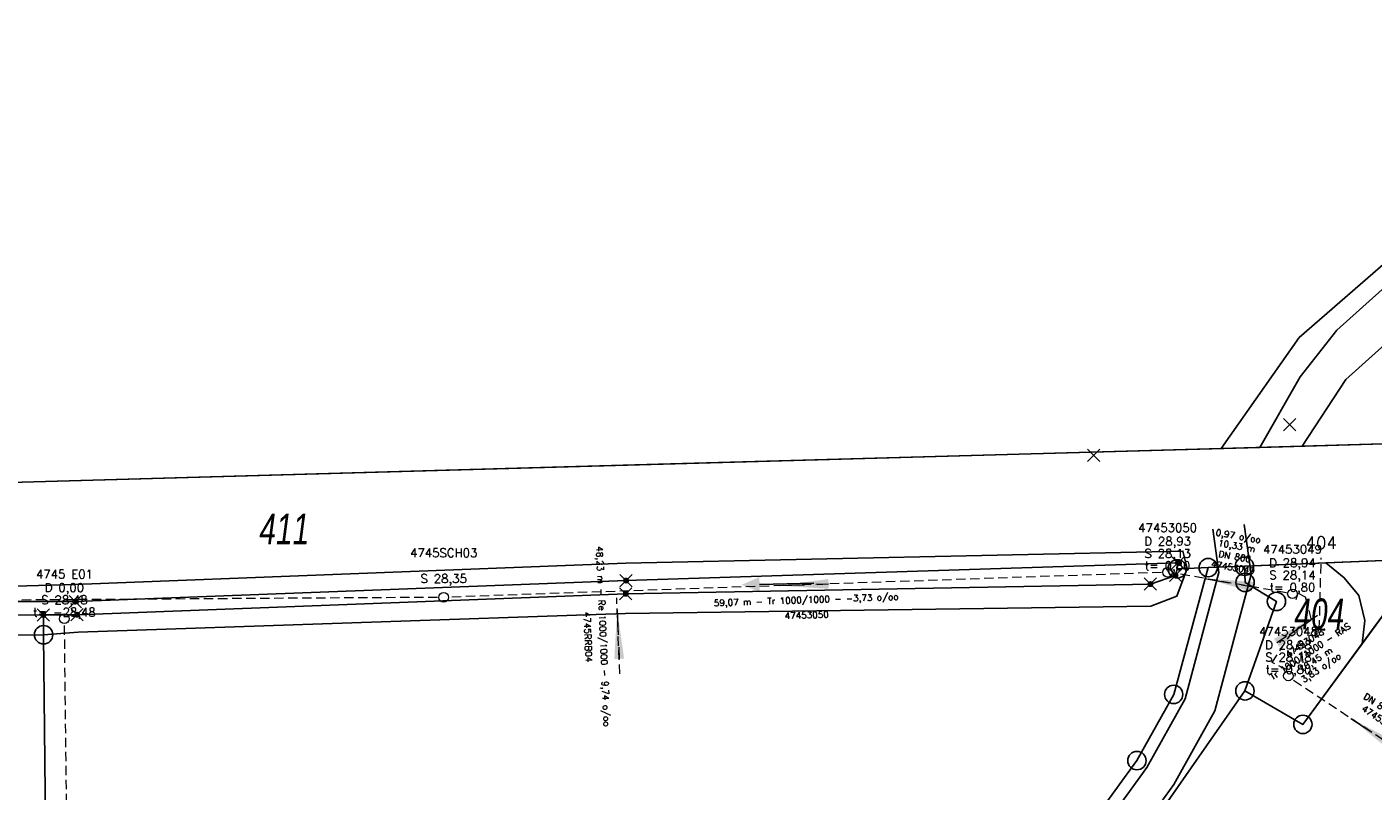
# Model space of a CAD drawing. Header units: metres. Extents: x 339653 to 341672, y 5744753 to 5747397.
# Tile 27 of 256: x 340344 to 340454, y 5745906 to 5745968. Entities that reach past the tile are written whole.
import ezdxf

# ---------------------------------------------------------------- set-up
doc = ezdxf.new("R2010")
doc.units = ezdxf.units.M
doc.header["$LTSCALE"] = 0.03
doc.header["$PDMODE"] = 3
doc.header["$PDSIZE"] = 0.5
doc.linetypes.add('STRICHLINIEX2', pattern=[38.1, 25.4, -12.7])
for name, color, linetype, lineweight in [('B-V-Kanal_RW', 131, 'STRICHLINIEX2', 18), ('Flurstücke_Grenzpunkte', 7, 'Continuous', 25), ('Gewässer', 7, 'Continuous', 25), ('Netzpunkte', 7, 'Continuous', 25), ('Primäres DGM', 7, 'Continuous', 25), ('Reliefformen', 7, 'Continuous', 25), ('Vegetation', 7, 'Continuous', 25), ('Verkehr', 7, 'Continuous', 25), ('Verkehr - Bauwerke _ Anlagen u. Einrichtungen', 7, 'Continuous', 25)]:
    doc.layers.add(name, color=color, linetype=linetype, lineweight=lineweight)
for name, color, linetype in [('FLURSTUECKSNUMMER', 7, 'Continuous'), ('SONSTIGE_BAUWERKE_ODER_SONSTIGE', 7, 'Continuous'), ('UMRINGE_FLURSTUECKSABGRENZUNGEN', 7, 'Continuous')]:
    doc.layers.add(name, color=color, linetype=linetype)
doc.styles.add('FLURSTUECKSNUMMER', font='simplex.shx')
doc.styles.add('Flurstücksnummer - K 10 700', font='ariali.ttf', dxfattribs={"width": 0.7})
doc.styles.add('HALTUNGSINFO_TXT_BESCHRIFTUNG', font='simplex.shx')
doc.styles.add('HALTUNGSINFO_TXT_KR_BESCHRIFTUN', font='simplex.shx')
doc.styles.add('SCHACHTINFO_TXT_BESCHRIFTUNG', font='simplex.shx')
doc.styles.add('SCHACHTINFO_TXT_KR_BESCHRIFTUNG', font='simplex.shx')

# ---------------------------------------------------------------- blocks, each defined once
blk = doc.blocks.new('Bach', base_point=(-0.007389, 0))
blk.add_hatch(color=256).paths.add_polyline_path([(-0.5, 0), (-0.253694, 0.098522), (-0.253694, -0.098522)], flags=0)
blk.add_line((-0.253694, 0), (0.485223, 0))
blk = doc.blocks.new('Grenzpunkt mit Abmarkung (Marke)')
at = {"lineweight": -2}
blk.add_circle((0, 0), 0.499, dxfattribs=at)
blk = doc.blocks.new('Grenzpunkt. Abmarkung nach Quellenlage nicht zu spezifizieren')
at = {"lineweight": -2}
blk.add_hatch(color=256, dxfattribs=at).paths.add_polyline_path([(0, 0.165, -1), (0, -0.165, -1)], flags=0)
blk.add_point((0, 0), dxfattribs=at)
blk = doc.blocks.new('TRIANGLE')
blk.add_hatch(color=83).paths.add_polyline_path([(-0.149, -0.702), (0, 0.8), (0.151, -0.702)])
at = {"color": 83}
blk.add_line((0.001, 0.796), (0.001, -0.702), dxfattribs=at)
blk = doc.blocks.new('SCHACHT_NEU')
at = {"color": 83, "linetype": 'Continuous'}
blk.add_circle((-0.004, -0.004), 0.312, dxfattribs=at)

msp = doc.modelspace()

# ---------------------------------------------------------------- linework, layer by layer
at = {"layer": 'B-V-Kanal_RW', "color": 83}
for points in [[(340449.506, 5745919.077, 0), (340449.659, 5745924.933, 0)], [(340436.636, 5745923.741, 0), (340378.605, 5745921.732, 0)], [(340436.636, 5745923.741, 0), (340378.605, 5745921.732, 0)], [(340436.636, 5745923.741, 0), (340378.605, 5745921.732, 0)], [(340436.636, 5745923.741, 0), (340378.605, 5745921.732, 0)], [(340446.824, 5745922.09, 0), (340437.654, 5745923.688, 0)], [(340446.824, 5745922.09, 0), (340437.654, 5745923.688, 0)], [(340446.824, 5745922.09, 0), (340437.654, 5745923.688, 0)], [(340446.824, 5745922.09, 0), (340437.654, 5745923.688, 0)], [(340377.605, 5745921.711, 0), (340280.245, 5745921.087, 0)], [(340377.605, 5745921.711, 0), (340280.245, 5745921.087, 0)], [(340377.605, 5745921.711, 0), (340280.245, 5745921.087, 0)], [(340377.605, 5745921.711, 0), (340280.245, 5745921.087, 0)], [(340392.463, 5745915.484, 0), (340392.209, 5745921.659, 0)], [(340392.463, 5745915.484, 0), (340392.209, 5745921.659, 0)], [(340392.463, 5745915.484, 0), (340392.209, 5745921.659, 0)], [(340392.463, 5745915.484, 0), (340392.209, 5745921.659, 0)], [(340446.897, 5745915.794, 0), (340445.662, 5745916.385, 0), (340447.228, 5745918.8, 0), (340448.859, 5745919.887, 0), (340448.38, 5745921.736, 0), (340447.75, 5745922.041, 0), (340447.601, 5745921.501, 0)], [(340446.897, 5745915.794, 0), (340445.662, 5745916.385, 0), (340447.228, 5745918.8, 0), (340448.859, 5745919.887, 0), (340448.38, 5745921.736, 0), (340447.75, 5745922.041, 0), (340447.601, 5745921.501, 0)], [(340446.897, 5745915.794, 0), (340445.662, 5745916.385, 0), (340447.228, 5745918.8, 0), (340448.859, 5745919.887, 0), (340448.38, 5745921.736, 0), (340447.75, 5745922.041, 0), (340447.601, 5745921.501, 0)], [(340446.897, 5745915.794, 0), (340445.662, 5745916.385, 0), (340447.228, 5745918.8, 0), (340448.859, 5745919.887, 0), (340448.38, 5745921.736, 0), (340447.75, 5745922.041, 0), (340447.601, 5745921.501, 0)], [(340348.203, 5745831.78, 0), (340347.181, 5745919.475, 0)], [(340348.203, 5745831.78, 0), (340347.181, 5745919.475, 0)], [(340348.203, 5745831.78, 0), (340347.181, 5745919.475, 0)], [(340348.203, 5745831.78, 0), (340347.181, 5745919.475, 0)], [(340460.448, 5745906.308, 0), (340447.253, 5745915.022, 0)], [(340460.448, 5745906.308, 0), (340447.253, 5745915.022, 0)], [(340460.448, 5745906.308, 0), (340447.253, 5745915.022, 0)], [(340460.448, 5745906.308, 0), (340447.253, 5745915.022, 0)]]:
    msp.add_polyline3d(points, dxfattribs=at)
at = {"layer": 'Flurstücke_Grenzpunkte', "color": 83}
for points in [[(340270.441, 5746014.487), (340268.311, 5746025.174), (340285.28, 5746042.49), (340389.444, 5746148.784), (340445.999, 5746206.494), (340451.096, 5746211.695), (340473.998, 5746131.449), (340503.53, 5746027.973), (340510.104, 5746004.941), (340500.66, 5745991.634), (340458.419, 5745934.326), (340448.1, 5745934.037), (340441.513, 5745933.852), (340342.76, 5745931.086), (340282.844, 5745966.997), (340278.72, 5745972.947)], [(340443.456, 5745922.933), (340443.399, 5745924.249), (340450.027, 5745924.519), (340458.073, 5745924.847), (340456.953, 5745923.315), (340452.99, 5745917.92), (340448.163, 5745911.35), (340443.44, 5745914.083), (340446.012, 5745921.375)], [(340345.457, 5745920.272), (340307.444, 5745919.981), (340279.759, 5745920.518), (340279.745, 5745921.084), (340279.867, 5745921.658), (340307.495, 5745921.361), (340334.338, 5745921.362), (340348.058, 5745921.362), (340392.979, 5745923.081), (340437.98, 5745924.527), (340437.921, 5745924.034), (340437.778, 5745923.501), (340435.732, 5745922.789), (340392.951, 5745921.999), (340348.207, 5745920.293)], [(340283.733, 5745725.089), (340282.283, 5745725.665), (340292.315, 5745736.443), (340331.919, 5745780.908), (340346.719, 5745798.126), (340372.331, 5745827.923), (340396.708, 5745858.177), (340400.651, 5745863.32), (340424.134, 5745893.952), (340434.63, 5745908.397), (340437.629, 5745913.793), (340440.444, 5745924.133), (340443.399, 5745924.249), (340443.456, 5745922.933), (340446.012, 5745921.375), (340443.44, 5745914.083), (340425.676, 5745888.607), (340399.424, 5745853.93), (340350.568, 5745795.22), (340320.346, 5745760.746)], [(340346.218, 5745846.62), (340345.474, 5745918.658), (340345.457, 5745920.272), (340348.207, 5745920.293), (340392.951, 5745921.999), (340435.732, 5745922.789), (340437.778, 5745923.501), (340437.921, 5745924.034), (340438.72, 5745924.065), (340440.444, 5745924.133), (340437.629, 5745913.793), (340434.63, 5745908.397), (340424.134, 5745893.952), (340400.651, 5745863.32), (340396.708, 5745858.177), (340372.331, 5745827.923), (340346.719, 5745798.126)], [(340279.225, 5745879.548), (340278.827, 5745918.347), (340278.817, 5745919.26), (340278.797, 5745921.145), (340279.745, 5745921.084), (340279.759, 5745920.518), (340307.444, 5745919.981), (340345.457, 5745920.272), (340345.474, 5745918.658), (340346.218, 5745846.62), (340346.719, 5745798.126), (340331.919, 5745780.908), (340292.315, 5745736.443), (340282.283, 5745725.665), (340280.8, 5745726.254)]]:
    msp.add_lwpolyline(points, close=True, dxfattribs=at)
for points in [[(340278.72, 5745972.947), (340282.844, 5745966.997), (340342.76, 5745931.086), (340441.513, 5745933.852), (340448.1, 5745934.037), (340458.419, 5745934.326), (340465.185, 5745934.513), (340459.192, 5745926.379), (340458.073, 5745924.847), (340450.027, 5745924.519), (340443.399, 5745924.249), (340440.444, 5745924.133), (340438.72, 5745924.065), (340437.921, 5745924.034), (340437.98, 5745924.527), (340392.979, 5745923.081), (340348.058, 5745921.362), (340334.338, 5745921.362), (340334.331, 5745922.372), (340334.298, 5745926.844), (340281.712, 5745958.349), (340269.63, 5745965.596), (340265.972, 5745983.878)], [(340461.78, 5745900.95), (340452.97, 5745889.774), (340424.543, 5745853.698), (340374.445, 5745790.114), (340304.739, 5745711.901), (340281.195, 5745686.697), (340275.247, 5745681.043), (340238.98, 5745642.919), (340238.528, 5745642.443), (340217.812, 5745652.534), (340218.468, 5745653.173), (340251.663, 5745686.451), (340300.576, 5745738.195), (340320.346, 5745760.746), (340350.568, 5745795.22), (340399.424, 5745853.93), (340425.676, 5745888.607), (340443.44, 5745914.083), (340448.163, 5745911.35), (340452.99, 5745917.92), (340456.953, 5745923.315)]]:
    msp.add_lwpolyline(points, dxfattribs=at)
at = {"layer": 'Gewässer', "color": 83}
for points in [[(340334.338, 5745921.362), (340334.331, 5745922.372), (340347.986, 5745922.769), (340392.943, 5745924.486), (340438.377, 5745925.488), (340438.72, 5745924.065), (340437.921, 5745924.034), (340437.98, 5745924.527), (340392.979, 5745923.081), (340348.058, 5745921.362)], [(340278.817, 5745919.26), (340278.797, 5745921.145), (340279.745, 5745921.084), (340279.867, 5745921.658), (340307.495, 5745921.361), (340334.338, 5745921.362), (340348.058, 5745921.362), (340392.979, 5745923.081), (340437.98, 5745924.527), (340437.921, 5745924.034), (340438.72, 5745924.065), (340437.888, 5745921.818), (340435.765, 5745920.993), (340392.915, 5745920.389), (340348.29, 5745918.87), (340345.474, 5745918.658), (340307.557, 5745918.492), (340279.872, 5745918.755)], [(340443.456, 5745922.933), (340443.399, 5745924.249), (340450.027, 5745924.519), (340451.534, 5745923.303), (340452.716, 5745921.855), (340453.218, 5745919.817), (340452.99, 5745917.92), (340448.163, 5745911.35), (340443.44, 5745914.083), (340446.012, 5745921.375)]]:
    msp.add_lwpolyline(points, close=True, dxfattribs=at)
at = {"layer": 'Netzpunkte', "color": 83}
msp.add_point((340431.095, 5745933.298), dxfattribs=at)
at = {"layer": 'Primäres DGM', "color": 83}
for points in [[(340278.012, 5745920.845), (340278.154, 5745921.184), (340278.782, 5745922.685), (340279.646, 5745923.168), (340307.516, 5745922.666), (340334.331, 5745922.372), (340347.986, 5745922.769), (340392.943, 5745924.486), (340438.377, 5745925.488), (340438.72, 5745924.065)], [(340438.72, 5745924.065), (340437.921, 5745924.034), (340437.98, 5745924.527), (340392.979, 5745923.081), (340348.058, 5745921.362), (340334.338, 5745921.362), (340307.495, 5745921.361), (340279.867, 5745921.658), (340279.745, 5745921.084), (340278.012, 5745920.845)], [(340438.72, 5745924.065), (340437.888, 5745921.818), (340435.765, 5745920.993), (340392.915, 5745920.389), (340348.29, 5745918.87), (340345.474, 5745918.658), (340307.557, 5745918.492), (340279.872, 5745918.755), (340278.817, 5745919.26), (340278.012, 5745920.845)], [(340278.012, 5745920.845), (340279.745, 5745921.084), (340279.759, 5745920.518), (340307.444, 5745919.981), (340345.457, 5745920.272), (340348.207, 5745920.293), (340392.951, 5745921.999), (340435.732, 5745922.789), (340437.778, 5745923.501), (340437.921, 5745924.034), (340438.72, 5745924.065)]]:
    msp.add_lwpolyline(points, dxfattribs=at)
at = {"layer": 'Reliefformen', "color": 83}
for points in [[(340278.012, 5745920.845), (340278.154, 5745921.184), (340278.782, 5745922.685), (340279.646, 5745923.168), (340307.516, 5745922.666), (340334.331, 5745922.372), (340347.986, 5745922.769), (340392.943, 5745924.486), (340438.377, 5745925.488), (340438.72, 5745924.065), (340437.921, 5745924.034), (340437.98, 5745924.527), (340392.979, 5745923.081), (340348.058, 5745921.362), (340334.338, 5745921.362), (340307.495, 5745921.361), (340279.867, 5745921.658), (340279.745, 5745921.084)], [(340437.921, 5745924.034), (340438.72, 5745924.065), (340437.888, 5745921.818), (340435.765, 5745920.993), (340392.915, 5745920.389), (340348.29, 5745918.87), (340345.474, 5745918.658), (340307.557, 5745918.492), (340279.872, 5745918.755), (340278.817, 5745919.26), (340278.012, 5745920.845), (340279.745, 5745921.084), (340279.759, 5745920.518), (340307.444, 5745919.981), (340345.457, 5745920.272), (340348.207, 5745920.293), (340392.951, 5745921.999), (340435.732, 5745922.789), (340437.778, 5745923.501)]]:
    msp.add_lwpolyline(points, close=True, dxfattribs=at)
at = {"layer": 'SONSTIGE_BAUWERKE_ODER_SONSTIGE', "color": 83}
msp.add_polyline3d([(340278.72, 5745972.947, 0), (340282.844, 5745966.997, 0), (340342.76, 5745931.086, 0), (340395.608, 5745932.566, 0), (340444.642, 5745933.94, 0), (340447.948, 5745939.696, 0), (340450.928, 5745943.505, 0), (340464.65, 5745955.822, 0), (340467.666, 5745959.02, 0), (340470.032, 5745962.599, 0), (340470.474, 5745965.852, 0), (340470.16, 5745969.671, 0)], dxfattribs=at)
at = {"layer": 'UMRINGE_FLURSTUECKSABGRENZUNGEN', "color": 83}
for points in [[(340270.453, 5746014.48, 0), (340278.72, 5745972.947, 0), (340282.844, 5745966.997, 0), (340342.76, 5745931.086, 0), (340395.608, 5745932.566, 0), (340444.642, 5745933.94, 0), (340449.281, 5745934.07, 0), (340458.419, 5745934.326, 0), (340462.042, 5745939.257, 0), (340500.543, 5745991.651, 0), (340509.996, 5746004.947, 0), (340504.036, 5746025.863, 0), (340475.881, 5746124.671, 0), (340451.09, 5746211.671, 0), (340445.956, 5746206.431, 0), (340389.444, 5746148.746, 0), (340285.323, 5746042.464, 0), (340268.335, 5746025.123, 0), (340270.453, 5746014.48, 0)], [(340265.972, 5745983.878, 0), (340269.63, 5745965.596, 0), (340272.9, 5745963.634, 0), (340281.712, 5745958.349, 0), (340334.298, 5745926.844, 0), (340334.331, 5745922.372, 0), (340334.338, 5745921.362, 0), (340348.058, 5745921.362, 0), (340392.979, 5745923.081, 0), (340437.98, 5745924.527, 0), (340437.921, 5745924.034, 0), (340438.72, 5745924.065, 0), (340440.444, 5745924.133, 0), (340443.399, 5745924.249, 0), (340446.905, 5745924.392, 0), (340450.765, 5745924.549, 0), (340458.073, 5745924.847, 0)], [(340458.419, 5745934.326, 0), (340449.281, 5745934.07, 0), (340444.642, 5745933.94, 0), (340395.608, 5745932.566, 0), (340342.76, 5745931.086, 0), (340282.844, 5745966.997, 0), (340278.72, 5745972.947, 0)], [(340443.456, 5745922.933, 0), (340446.012, 5745921.375, 0), (340443.44, 5745914.083, 0), (340448.163, 5745911.35, 0), (340453.61, 5745918.764, 0), (340456.953, 5745923.315, 0), (340458.073, 5745924.847, 0), (340450.765, 5745924.549, 0), (340446.905, 5745924.392, 0), (340443.399, 5745924.249, 0), (340443.456, 5745922.933, 0)], [(340218.468, 5745653.173, 0), (340251.663, 5745686.451, 0), (340300.576, 5745738.195, 0), (340350.568, 5745795.22, 0), (340399.424, 5745853.93, 0), (340425.676, 5745888.607, 0), (340443.44, 5745914.083, 0), (340446.012, 5745921.375, 0), (340443.456, 5745922.933, 0), (340443.399, 5745924.249, 0), (340440.444, 5745924.133, 0), (340437.629, 5745913.793, 0), (340434.63, 5745908.397, 0), (340424.134, 5745893.952, 0), (340400.651, 5745863.32, 0), (340396.708, 5745858.177, 0), (340372.331, 5745827.923, 0), (340346.719, 5745798.126, 0), (340331.919, 5745780.908, 0), (340292.315, 5745736.443, 0), (340282.283, 5745725.665, 0), (340274.873, 5745717.703, 0), (340262.269, 5745704.162, 0), (340224.903, 5745667.83, 0)], [(340456.953, 5745923.315, 0), (340453.61, 5745918.764, 0), (340448.163, 5745911.35, 0), (340443.44, 5745914.083, 0), (340425.676, 5745888.607, 0), (340399.424, 5745853.93, 0), (340350.568, 5745795.22, 0), (340300.576, 5745738.195, 0), (340251.663, 5745686.451, 0), (340218.468, 5745653.173, 0), (340217.812, 5745652.534, 0)]]:
    msp.add_polyline3d(points, dxfattribs=at)
at = {"layer": 'Vegetation', "color": 83}
for points in [[(340469.664, 5745981.178), (340503.53, 5746027.973), (340510.104, 5746004.941), (340500.66, 5745991.634), (340458.419, 5745934.326), (340448.1, 5745934.037), (340451.662, 5745939.486), (340460.958, 5745947.815), (340468.447, 5745954.4), (340476.451, 5745965.565), (340474.999, 5745971.932)], [(340367.424, 5745991.978), (340379.401, 5745990.374), (340405.323, 5745989.395), (340412.267, 5745990.629), (340417.544, 5745991.425), (340440.621, 5746001.789), (340447.484, 5746004.975), (340460.385, 5745983.532), (340470.216, 5745967.275), (340469.186, 5745962.694), (340464.923, 5745958.084), (340460.503, 5745953.889), (340447.871, 5745942.9), (340441.513, 5745933.852), (340342.76, 5745931.086), (340282.844, 5745966.997), (340278.72, 5745972.947), (340270.441, 5746014.487), (340295.01, 5746015.622), (340317.455, 5746010.458), (340356.161, 5745994.172)]]:
    msp.add_lwpolyline(points, close=True, dxfattribs=at)
msp.add_lwpolyline([(340274.873, 5745717.703), (340274.149, 5745787.721), (340273.199, 5745879.474), (340279.225, 5745879.548), (340278.827, 5745918.347), (340278.817, 5745919.26), (340279.872, 5745918.755), (340307.557, 5745918.492), (340345.474, 5745918.658), (340348.29, 5745918.87), (340392.915, 5745920.389), (340435.765, 5745920.993), (340437.888, 5745921.818), (340438.72, 5745924.065), (340440.444, 5745924.133), (340437.629, 5745913.793), (340434.63, 5745908.397), (340424.134, 5745893.952), (340400.651, 5745863.32), (340396.708, 5745858.177), (340372.331, 5745827.923), (340346.719, 5745798.126), (340331.919, 5745780.908), (340292.315, 5745736.443)], dxfattribs=at)
at = {"layer": 'Verkehr', "color": 83}
for points in [[(340448.1, 5745934.037), (340441.513, 5745933.852), (340447.871, 5745942.9), (340460.503, 5745953.889), (340464.923, 5745958.084), (340469.186, 5745962.694), (340470.216, 5745967.275), (340460.385, 5745983.532), (340447.484, 5746004.975), (340454.698, 5746008.318), (340464.785, 5745990.202), (340469.664, 5745981.178), (340474.999, 5745971.932), (340476.451, 5745965.565), (340468.447, 5745954.4), (340460.958, 5745947.815), (340451.662, 5745939.486)], [(340274.873, 5745717.703), (340282.283, 5745725.665), (340292.315, 5745736.443), (340331.919, 5745780.908), (340346.719, 5745798.126), (340372.331, 5745827.923), (340396.708, 5745858.177), (340400.651, 5745863.32), (340424.134, 5745893.952), (340434.63, 5745908.397), (340437.629, 5745913.793), (340440.444, 5745924.133), (340443.399, 5745924.249), (340443.456, 5745922.933), (340446.012, 5745921.375), (340443.44, 5745914.083), (340425.676, 5745888.607), (340399.424, 5745853.93), (340350.568, 5745795.22), (340320.346, 5745760.746), (340283.733, 5745725.089), (340274.886, 5745716.431), (340262.269, 5745704.162)]]:
    msp.add_lwpolyline(points, close=True, dxfattribs=at)
for points in [[(340278.72, 5745972.947), (340282.844, 5745966.997), (340342.76, 5745931.086), (340441.513, 5745933.852), (340448.1, 5745934.037), (340458.419, 5745934.326)], [(340456.953, 5745923.315), (340452.99, 5745917.92), (340453.218, 5745919.817), (340452.716, 5745921.855), (340451.534, 5745923.303), (340450.027, 5745924.519), (340443.399, 5745924.249), (340440.444, 5745924.133), (340438.72, 5745924.065), (340438.377, 5745925.488), (340392.943, 5745924.486), (340347.986, 5745922.769), (340334.331, 5745922.372)], [(340207.669, 5745642.663), (340216.282, 5745651.045), (340217.66, 5745652.387), (340217.812, 5745652.534), (340218.468, 5745653.173), (340251.663, 5745686.451), (340300.576, 5745738.195), (340320.346, 5745760.746), (340350.568, 5745795.22), (340399.424, 5745853.93), (340425.676, 5745888.607), (340443.44, 5745914.083), (340448.163, 5745911.35), (340452.99, 5745917.92), (340456.953, 5745923.315)]]:
    msp.add_lwpolyline(points, dxfattribs=at)
msp.add_point((340447.092, 5745935.792), dxfattribs=at)
at = {"layer": 'Verkehr - Bauwerke _ Anlagen u. Einrichtungen', "color": 83}
for points in [[(340226.653, 5745665.771), (340234.248, 5745673.077), (340293.068, 5745735.776), (340332.69, 5745780.248), (340373.134, 5745827.287), (340397.48, 5745857.507), (340424.961, 5745893.319), (340435.452, 5745907.835), (340438.569, 5745913.446), (340441.304, 5745923.746), (340440.814, 5745927.282)], [(340228.455, 5745663.897), (340236.098, 5745671.25), (340294.987, 5745734.022), (340334.646, 5745778.536), (340375.132, 5745825.624), (340399.524, 5745855.9), (340427.046, 5745891.766), (340437.65, 5745906.437), (340440.999, 5745912.466), (340443.951, 5745923.585), (340443.389, 5745927.639)]]:
    msp.add_lwpolyline(points, dxfattribs=at)

# ---------------------------------------------------------------- block references
at = {"layer": 'B-V-Kanal_RW', "color": 83, "xscale": 1.25, "yscale": 1.25, "zscale": 1.25}
for p in [(340437.136, 5745923.759), (340447.317, 5745922.004), (340378.105, 5745921.714), (340378.105, 5745921.714), (340347.175, 5745919.975), (340347.175, 5745919.975), (340446.99, 5745915.305)]:
    msp.add_blockref('SCHACHT_NEU', p, dxfattribs=at)
at = {"layer": 'B-V-Kanal_RW', "color": 83}
for p, xscale, yscale, zscale, rotation in [((340442.239, 5745922.889), 2.666666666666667, 2.666666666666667, 2.666666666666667, 80.11494894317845), ((340442.239, 5745922.889), 2.666666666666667, 2.666666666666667, 2.666666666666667, 80.11494894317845), ((340407.62, 5745922.737), 2.666666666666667, 2.666666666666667, 2.666666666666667, 91.98365925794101), ((340407.62, 5745922.737), 2.666666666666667, 2.666666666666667, 2.666666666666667, 91.98365925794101), ((340392.336, 5745918.571), 2.666666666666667, 2.666666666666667, 2.666666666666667, 2.35728518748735), ((340392.336, 5745918.571), 2.666666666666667, 2.666666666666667, 2.666666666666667, 2.35728518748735), ((340447.595, 5745919.045), 2.666666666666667, 2.666666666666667, 2.666666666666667, 303.6900674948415), ((340447.595, 5745919.045), 2.666666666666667, 2.666666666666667, 2.666666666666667, 303.6900674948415), ((340449.506, 5745919.077), 0.6666666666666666, 0.6666666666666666, 0.6666666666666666, 90), ((340453.851, 5745910.665), 2.666666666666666, 2.666666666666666, 2.666666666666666, 56.55662967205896), ((340453.851, 5745910.665), 2.666666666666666, 2.666666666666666, 2.666666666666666, 56.55662967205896)]:
    msp.add_blockref('TRIANGLE', p, dxfattribs=dict(at, xscale=xscale, yscale=yscale, zscale=zscale, rotation=rotation))
at = {"layer": 'Flurstücke_Grenzpunkte', "color": 83, "xscale": 1.5, "yscale": 1.5, "zscale": 1.5}
for name, p in [('Grenzpunkt mit Abmarkung (Marke)', (340437.921, 5745924.034)), ('Grenzpunkt. Abmarkung nach Quellenlage nicht zu spezifizieren', (340437.98, 5745924.527)), ('Grenzpunkt mit Abmarkung (Marke)', (340440.444, 5745924.133)), ('Grenzpunkt mit Abmarkung (Marke)', (340443.399, 5745924.249)), ('Grenzpunkt. Abmarkung nach Quellenlage nicht zu spezifizieren', (340392.979, 5745923.081)), ('Grenzpunkt. Abmarkung nach Quellenlage nicht zu spezifizieren', (340437.778, 5745923.501)), ('Grenzpunkt mit Abmarkung (Marke)', (340443.456, 5745922.933)), ('Grenzpunkt. Abmarkung nach Quellenlage nicht zu spezifizieren', (340392.951, 5745921.999)), ('Grenzpunkt. Abmarkung nach Quellenlage nicht zu spezifizieren', (340435.732, 5745922.789)), ('Grenzpunkt. Abmarkung nach Quellenlage nicht zu spezifizieren', (340348.058, 5745921.362)), ('Grenzpunkt mit Abmarkung (Marke)', (340446.012, 5745921.375)), ('Grenzpunkt. Abmarkung nach Quellenlage nicht zu spezifizieren', (340345.457, 5745920.272)), ('Grenzpunkt. Abmarkung nach Quellenlage nicht zu spezifizieren', (340348.207, 5745920.293)), ('Grenzpunkt mit Abmarkung (Marke)', (340345.474, 5745918.658)), ('Grenzpunkt mit Abmarkung (Marke)', (340443.44, 5745914.083)), ('Grenzpunkt mit Abmarkung (Marke)', (340437.629, 5745913.793)), ('Grenzpunkt mit Abmarkung (Marke)', (340448.163, 5745911.35)), ('Grenzpunkt mit Abmarkung (Marke)', (340434.63, 5745908.397))]:
    msp.add_blockref(name, p, dxfattribs=at)
at = {"layer": 'Gewässer', "color": 83, "xscale": 5.999999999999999, "yscale": 5.999999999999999, "zscale": 5.999999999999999, "rotation": 1.346651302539}
msp.add_blockref('Bach', (340405.339, 5745922.802), dxfattribs=at)

# ---------------------------------------------------------------- texts
at = {"layer": 'B-V-Kanal_RW', "color": 83, "char_height": 0.7, "attachment_point": 5}
for s, insert, style in [('47453050', (340437.136, 5745927.384), 'SCHACHTINFO_TXT_BESCHRIFTUNG'), ('4745SCH03', (340378.105, 5745925.339), 'SCHACHTINFO_TXT_KR_BESCHRIFTUNG'), ('4745SCH03', (340378.105, 5745925.339), 'SCHACHTINFO_TXT_BESCHRIFTUNG'), ('D 28,93', (340437.136, 5745926.176), 'SCHACHTINFO_TXT_BESCHRIFTUNG'), ('47453049', (340447.317, 5745925.629), 'SCHACHTINFO_TXT_BESCHRIFTUNG'), ('S 28,13', (340437.136, 5745925.176), 'SCHACHTINFO_TXT_BESCHRIFTUNG'), ('t= 0,80', (340437.136, 5745924.176), 'SCHACHTINFO_TXT_BESCHRIFTUNG'), ('D 28,94', (340447.317, 5745924.421), 'SCHACHTINFO_TXT_BESCHRIFTUNG'), ('4745 E01', (340347.175, 5745923.6), 'SCHACHTINFO_TXT_KR_BESCHRIFTUNG'), ('4745 E01', (340347.175, 5745923.6), 'SCHACHTINFO_TXT_BESCHRIFTUNG'), ('S 28,35', (340378.105, 5745923.131), 'SCHACHTINFO_TXT_KR_BESCHRIFTUNG'), ('S 28,35', (340378.105, 5745923.131), 'SCHACHTINFO_TXT_BESCHRIFTUNG'), ('S 28,14', (340447.317, 5745923.421), 'SCHACHTINFO_TXT_BESCHRIFTUNG'), ('D 0,00', (340347.175, 5745922.392), 'SCHACHTINFO_TXT_KR_BESCHRIFTUNG'), ('D 0,00', (340347.175, 5745922.392), 'SCHACHTINFO_TXT_BESCHRIFTUNG'), ('t= 0,80', (340447.317, 5745922.421), 'SCHACHTINFO_TXT_BESCHRIFTUNG'), ('S 28,48', (340347.175, 5745921.392), 'SCHACHTINFO_TXT_KR_BESCHRIFTUNG'), ('S 28,48', (340347.175, 5745921.392), 'SCHACHTINFO_TXT_BESCHRIFTUNG'), ('t= -28,48', (340347.175, 5745920.392), 'SCHACHTINFO_TXT_KR_BESCHRIFTUNG'), ('t= -28,48', (340347.175, 5745920.392), 'SCHACHTINFO_TXT_BESCHRIFTUNG'), ('47453048', (340446.99, 5745918.93), 'SCHACHTINFO_TXT_BESCHRIFTUNG'), ('D 28,98', (340446.99, 5745917.722), 'SCHACHTINFO_TXT_BESCHRIFTUNG'), ('S 28,18', (340446.99, 5745916.722), 'SCHACHTINFO_TXT_BESCHRIFTUNG'), ('t= 0,80', (340446.99, 5745915.722), 'SCHACHTINFO_TXT_BESCHRIFTUNG')]:
    msp.add_mtext(s, dxfattribs=dict(at, insert=insert, style=style))
at = {"layer": 'B-V-Kanal_RW', "color": 83, "char_height": 0.525, "attachment_point": 5}
for s, insert, rotation, style in [('0,97 o/oo', (340442.888, 5745926.616), 350.1, 'HALTUNGSINFO_TXT_BESCHRIFTUNG'), ('10,33 m', (340442.751, 5745925.828), 350.1, 'HALTUNGSINFO_TXT_BESCHRIFTUNG'), ('47453049', (340442.458, 5745924.144), 350.1, 'HALTUNGSINFO_TXT_BESCHRIFTUNG'), ('DN 800', (340442.613, 5745925.04), 350.1, 'HALTUNGSINFO_TXT_BESCHRIFTUNG'), ('48,23 m - Re 1000/1000 - 9,74 o/oo', (340391.021, 5745918.517), 272.4, 'HALTUNGSINFO_TXT_KR_BESCHRIFTUN'), ('48,23 m - Re 1000/1000 - 9,74 o/oo', (340391.021, 5745918.517), 272.4, 'HALTUNGSINFO_TXT_BESCHRIFTUNG'), ('59,07 m - Tr 1000/1000 - -3,73 o/oo', (340407.665, 5745921.421), 2, 'HALTUNGSINFO_TXT_BESCHRIFTUNG'), ('4745RRB04', (340389.864, 5745918.469), 272.4, 'HALTUNGSINFO_TXT_KR_BESCHRIFTUN'), ('4745RRB04', (340389.864, 5745918.469), 272.4, 'HALTUNGSINFO_TXT_BESCHRIFTUNG'), ('47453050', (340407.706, 5745920.263), 2, 'HALTUNGSINFO_TXT_BESCHRIFTUNG'), ('Tr 1000/1000 - RAS', (340448.806, 5745917.228), 33.7, 'HALTUNGSINFO_TXT_BESCHRIFTUNG'), ('47453048', (340448.302, 5745917.984), 33.7, 'HALTUNGSINFO_TXT_BESCHRIFTUNG'), ('10,45 m', (340449.25, 5745916.563), 33.7, 'HALTUNGSINFO_TXT_BESCHRIFTUNG'), ('3,83 o/oo', (340449.694, 5745915.897), 33.7, 'HALTUNGSINFO_TXT_BESCHRIFTUNG'), ('DN 800 - B', (340455.054, 5745912.487), 326.6, 'HALTUNGSINFO_TXT_BESCHRIFTUNG'), ('47453047', (340454.554, 5745911.728), 326.6, 'HALTUNGSINFO_TXT_BESCHRIFTUNG')]:
    msp.add_mtext(s, dxfattribs=dict(at, insert=insert, rotation=rotation, style=style))
at = {"layer": 'FLURSTUECKSNUMMER', "color": 83, "insert": (340449.659, 5745925.668), "char_height": 1, "attachment_point": 8, "style": 'FLURSTUECKSNUMMER'}
msp.add_mtext('404', dxfattribs=at)
at = {"layer": 'Flurstücke_Grenzpunkte', "color": 83, "char_height": 2.5, "attachment_point": 8, "line_spacing_factor": 0.69, "style": 'Flurstücksnummer - K 10 700'}
for s, insert in [('411', (340365.106, 5745926.027)), ('404', (340449.506, 5745919.077))]:
    msp.add_mtext(s, dxfattribs=dict(at, insert=insert))

doc.saveas('drawing.dxf')
